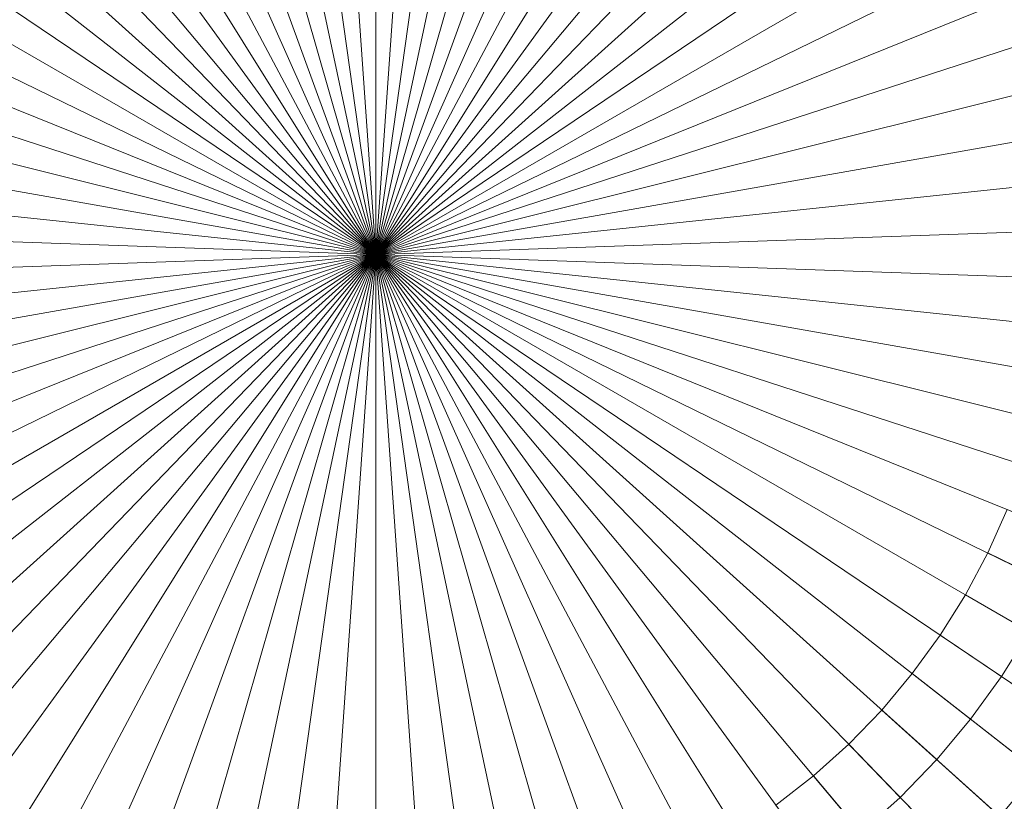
# Model space of a CAD drawing. Header units: centimetres. Extents: x -21.9 to 23.1, y -23 to 22.
# Tile 77 of 191: x -0.7 to 2.9, y -2.5 to 0.4. Entities that reach past the tile are written whole.
import ezdxf

# ---------------------------------------------------------------- set-up
doc = ezdxf.new("R2010")
doc.units = ezdxf.units.CM
doc.header["$LTSCALE"] = 2.54
doc.layers.add('Lucido design-1', color=7, linetype='Continuous')

# ---------------------------------------------------------------- blocks, each defined once
blk = doc.blocks.new('Gruppo-2-1')
at = {"color": 5, "linetype": 'Continuous', "lineweight": 9}
for points in [[(0.3884, 2.2688, -936.3095), (0.1951, 2.2485, -936.3095), (0.5828, -0.51, -936.3095)], [(0.5828, -0.51, -936.1095), (0.1951, 2.2485, -936.1095), (0.3884, 2.2688, -936.1095)], [(0.5828, 2.2756, -936.3095), (0.3884, 2.2688, -936.3095), (0.5828, -0.51, -936.3095)], [(0.5828, -0.51, -936.1095), (0.3884, 2.2688, -936.1095), (0.5828, 2.2756, -936.1095)], [(0.7771, 2.2688, -936.3095), (0.5828, 2.2756, -936.3095), (0.5828, -0.51, -936.3095)], [(0.5828, -0.51, -936.1095), (0.5828, 2.2756, -936.1095), (0.7771, 2.2688, -936.1095)], [(0.9704, 2.2485, -936.3095), (0.7771, 2.2688, -936.3095), (0.5828, -0.51, -936.3095)], [(0.5828, -0.51, -936.1095), (0.7771, 2.2688, -936.1095), (0.9704, 2.2485, -936.1095)], [(0.1951, 2.2485, -936.3095), (0.0036, 2.2147, -936.3095), (0.5828, -0.51, -936.3095)], [(0.5828, -0.51, -936.1095), (0.0036, 2.2147, -936.1095), (0.1951, 2.2485, -936.1095)], [(1.1619, 2.2147, -936.3095), (0.9704, 2.2485, -936.3095), (0.5828, -0.51, -936.3095)], [(0.5828, -0.51, -936.1095), (0.9704, 2.2485, -936.1095), (1.1619, 2.2147, -936.1095)], [(0.0036, 2.2147, -936.3095), (-0.1851, 2.1677, -936.3095), (0.5828, -0.51, -936.3095)], [(0.5828, -0.51, -936.1095), (-0.1851, 2.1677, -936.1095), (0.0036, 2.2147, -936.1095)], [(1.3506, 2.1677, -936.3095), (1.1619, 2.2147, -936.3095), (0.5828, -0.51, -936.3095)], [(0.5828, -0.51, -936.1095), (1.1619, 2.2147, -936.1095), (1.3506, 2.1677, -936.1095)], [(-0.1851, 2.1677, -936.3095), (-0.37, 2.1076, -936.3095), (0.5828, -0.51, -936.3095)], [(0.5828, -0.51, -936.1095), (-0.37, 2.1076, -936.1095), (-0.1851, 2.1677, -936.1095)], [(1.5355, 2.1076, -936.3095), (1.3506, 2.1677, -936.3095), (0.5828, -0.51, -936.3095)], [(0.5828, -0.51, -936.1095), (1.3506, 2.1677, -936.1095), (1.5355, 2.1076, -936.1095)], [(-0.37, 2.1076, -936.3095), (-0.5502, 2.0348, -936.3095), (0.5828, -0.51, -936.3095)], [(0.5828, -0.51, -936.1095), (-0.5502, 2.0348, -936.1095), (-0.37, 2.1076, -936.1095)], [(1.7158, 2.0348, -936.3095), (1.5355, 2.1076, -936.3095), (0.5828, -0.51, -936.3095)], [(0.5828, -0.51, -936.1095), (1.5355, 2.1076, -936.1095), (1.7158, 2.0348, -936.1095)], [(-0.5502, 2.0348, -936.3095), (-0.725, 1.9495, -936.3095), (0.5828, -0.51, -936.3095)], [(0.5828, -0.51, -936.1095), (-0.725, 1.9495, -936.1095), (-0.5502, 2.0348, -936.1095)], [(1.8905, 1.9495, -936.3095), (1.7158, 2.0348, -936.3095), (0.5828, -0.51, -936.3095)], [(0.5828, -0.51, -936.1095), (1.7158, 2.0348, -936.1095), (1.8905, 1.9495, -936.1095)], [(-0.725, 1.9495, -936.3095), (-0.8934, 1.8523, -936.3095), (0.5828, -0.51, -936.3095)], [(0.5828, -0.51, -936.1095), (-0.8934, 1.8523, -936.1095), (-0.725, 1.9495, -936.1095)], [(2.0589, 1.8523, -936.3095), (1.8905, 1.9495, -936.3095), (0.5828, -0.51, -936.3095)], [(0.5828, -0.51, -936.1095), (1.8905, 1.9495, -936.1095), (2.0589, 1.8523, -936.1095)], [(-0.8934, 1.8523, -936.3095), (-1.0546, 1.7436, -936.3095), (0.5828, -0.51, -936.3095)], [(0.5828, -0.51, -936.1095), (-1.0546, 1.7436, -936.1095), (-0.8934, 1.8523, -936.1095)], [(2.2201, 1.7436, -936.3095), (2.0589, 1.8523, -936.3095), (0.5828, -0.51, -936.3095)], [(0.5828, -0.51, -936.1095), (2.0589, 1.8523, -936.1095), (2.2201, 1.7436, -936.1095)], [(-1.0546, 1.7436, -936.3095), (-1.2078, 1.6239, -936.3095), (0.5828, -0.51, -936.3095)], [(0.5828, -0.51, -936.1095), (-1.2078, 1.6239, -936.1095), (-1.0546, 1.7436, -936.1095)], [(2.3733, 1.6239, -936.3095), (2.2201, 1.7436, -936.3095), (0.5828, -0.51, -936.3095)], [(0.5828, -0.51, -936.1095), (2.2201, 1.7436, -936.1095), (2.3733, 1.6239, -936.1095)], [(-1.2078, 1.6239, -936.3095), (-1.3523, 1.4938, -936.3095), (0.5828, -0.51, -936.3095)], [(0.5828, -0.51, -936.1095), (-1.3523, 1.4938, -936.1095), (-1.2078, 1.6239, -936.1095)], [(2.5178, 1.4938, -936.3095), (2.3733, 1.6239, -936.3095), (0.5828, -0.51, -936.3095)], [(0.5828, -0.51, -936.1095), (2.3733, 1.6239, -936.1095), (2.5178, 1.4938, -936.1095)], [(-1.3523, 1.4938, -936.3095), (-1.4873, 1.3539, -936.3095), (0.5828, -0.51, -936.3095)], [(0.5828, -0.51, -936.1095), (-1.4873, 1.3539, -936.1095), (-1.3523, 1.4938, -936.1095)], [(2.6529, 1.3539, -936.3095), (2.5178, 1.4938, -936.3095), (0.5828, -0.51, -936.3095)], [(0.5828, -0.51, -936.1095), (2.5178, 1.4938, -936.1095), (2.6529, 1.3539, -936.1095)], [(-1.4873, 1.3539, -936.3095), (-1.6123, 1.205, -936.3095), (0.5828, -0.51, -936.3095)], [(0.5828, -0.51, -936.1095), (-1.6123, 1.205, -936.1095), (-1.4873, 1.3539, -936.1095)], [(2.7779, 1.205, -936.3095), (2.6529, 1.3539, -936.3095), (0.5828, -0.51, -936.3095)], [(0.5828, -0.51, -936.1095), (2.6529, 1.3539, -936.1095), (2.7779, 1.205, -936.1095)], [(-1.6123, 1.205, -936.3095), (-1.7266, 1.0477, -936.3095), (0.5828, -0.51, -936.3095)], [(0.5828, -0.51, -936.1095), (-1.7266, 1.0477, -936.1095), (-1.6123, 1.205, -936.1095)], [(2.8921, 1.0477, -936.3095), (2.7779, 1.205, -936.3095), (0.5828, -0.51, -936.3095)], [(0.5828, -0.51, -936.1095), (2.7779, 1.205, -936.1095), (2.8921, 1.0477, -936.1095)], [(-1.7266, 1.0477, -936.3095), (-1.8296, 0.8828, -936.3095), (0.5828, -0.51, -936.3095)], [(0.5828, -0.51, -936.1095), (-1.8296, 0.8828, -936.1095), (-1.7266, 1.0477, -936.1095)], [(2.9952, 0.8828, -936.3095), (2.8921, 1.0477, -936.3095), (0.5828, -0.51, -936.3095)], [(0.5828, -0.51, -936.1095), (2.8921, 1.0477, -936.1095), (2.9952, 0.8828, -936.1095)], [(-1.8296, 0.8828, -936.3095), (-1.9209, 0.7111, -936.3095), (0.5828, -0.51, -936.3095)], [(0.5828, -0.51, -936.1095), (-1.9209, 0.7111, -936.1095), (-1.8296, 0.8828, -936.1095)], [(3.0865, 0.7111, -936.3095), (2.9952, 0.8828, -936.3095), (0.5828, -0.51, -936.3095)], [(0.5828, -0.51, -936.1095), (2.9952, 0.8828, -936.1095), (3.0865, 0.7111, -936.1095)], [(-1.9209, 0.7111, -936.3095), (-2, 0.5335, -936.3095), (0.5828, -0.51, -936.3095)], [(0.5828, -0.51, -936.1095), (-2, 0.5335, -936.1095), (-1.9209, 0.7111, -936.1095)], [(3.1655, 0.5335, -936.3095), (3.0865, 0.7111, -936.3095), (0.5828, -0.51, -936.3095)], [(0.5828, -0.51, -936.1095), (3.0865, 0.7111, -936.1095), (3.1655, 0.5335, -936.1095)], [(-2, 0.5335, -936.3095), (-2.0665, 0.3508, -936.3095), (0.5828, -0.51, -936.3095)], [(0.5828, -0.51, -936.1095), (-2.0665, 0.3508, -936.1095), (-2, 0.5335, -936.1095)], [(3.232, 0.3508, -936.3095), (3.1655, 0.5335, -936.3095), (0.5828, -0.51, -936.3095)], [(0.5828, -0.51, -936.1095), (3.1655, 0.5335, -936.1095), (3.232, 0.3508, -936.1095)], [(-2.0665, 0.3508, -936.3095), (-2.1201, 0.1639, -936.3095), (0.5828, -0.51, -936.3095)], [(0.5828, -0.51, -936.1095), (-2.1201, 0.1639, -936.1095), (-2.0665, 0.3508, -936.1095)], [(3.2856, 0.1639, -936.3095), (3.232, 0.3508, -936.3095), (0.5828, -0.51, -936.3095)], [(0.5828, -0.51, -936.1095), (3.232, 0.3508, -936.1095), (3.2856, 0.1639, -936.1095)], [(-2.1201, 0.1639, -936.3095), (-2.1605, -0.0263, -936.3095), (0.5828, -0.51, -936.3095)], [(0.5828, -0.51, -936.1095), (-2.1605, -0.0263, -936.1095), (-2.1201, 0.1639, -936.1095)], [(3.3261, -0.0263, -936.3095), (3.2856, 0.1639, -936.3095), (0.5828, -0.51, -936.3095)], [(0.5828, -0.51, -936.1095), (3.2856, 0.1639, -936.1095), (3.3261, -0.0263, -936.1095)], [(-2.1605, -0.0263, -936.3095), (-2.1876, -0.2188, -936.3095), (0.5828, -0.51, -936.3095)], [(0.5828, -0.51, -936.1095), (-2.1876, -0.2188, -936.1095), (-2.1605, -0.0263, -936.1095)], [(3.3531, -0.2188, -936.3095), (3.3261, -0.0263, -936.3095), (0.5828, -0.51, -936.3095)], [(0.5828, -0.51, -936.1095), (3.3261, -0.0263, -936.1095), (3.3531, -0.2188, -936.1095)], [(-2.1876, -0.2188, -936.3095), (-2.2011, -0.4128, -936.3095), (0.5828, -0.51, -936.3095)], [(0.5828, -0.51, -936.1095), (-2.2011, -0.4128, -936.1095), (-2.1876, -0.2188, -936.1095)], [(3.3667, -0.4128, -936.3095), (3.3531, -0.2188, -936.3095), (0.5828, -0.51, -936.3095)], [(0.5828, -0.51, -936.1095), (3.3531, -0.2188, -936.1095), (3.3667, -0.4128, -936.1095)], [(-2.2011, -0.4128, -936.3095), (-2.2011, -0.6072, -936.3095), (0.5828, -0.51, -936.3095)], [(0.5828, -0.51, -936.1095), (-2.2011, -0.6072, -936.1095), (-2.2011, -0.4128, -936.1095)], [(3.3667, -0.6072, -936.3095), (3.3667, -0.4128, -936.3095), (0.5828, -0.51, -936.3095)], [(0.5828, -0.51, -936.1095), (3.3667, -0.4128, -936.1095), (3.3667, -0.6072, -936.1095)], [(-2.2011, -0.6072, -936.3095), (-2.1876, -0.8012, -936.3095), (0.5828, -0.51, -936.3095)], [(0.5828, -0.51, -936.1095), (-2.1876, -0.8012, -936.1095), (-2.2011, -0.6072, -936.1095)], [(-2.1876, -0.8012, -936.3095), (-2.1605, -0.9937, -936.3095), (0.5828, -0.51, -936.3095)], [(0.5828, -0.51, -936.1095), (-2.1605, -0.9937, -936.1095), (-2.1876, -0.8012, -936.1095)], [(-2.1605, -0.9937, -936.3095), (-2.1201, -1.1839, -936.3095), (0.5828, -0.51, -936.3095)], [(0.5828, -0.51, -936.1095), (-2.1201, -1.1839, -936.1095), (-2.1605, -0.9937, -936.1095)], [(-2.1201, -1.1839, -936.3095), (-2.0665, -1.3708, -936.3095), (0.5828, -0.51, -936.3095)], [(0.5828, -0.51, -936.1095), (-2.0665, -1.3708, -936.1095), (-2.1201, -1.1839, -936.1095)], [(-2.0665, -1.3708, -936.3095), (-2, -1.5535, -936.3095), (0.5828, -0.51, -936.3095)], [(0.5828, -0.51, -936.1095), (-2, -1.5535, -936.1095), (-2.0665, -1.3708, -936.1095)], [(-2, -1.5535, -936.3095), (-1.9209, -1.7311, -936.3095), (0.5828, -0.51, -936.3095)], [(0.5828, -0.51, -936.1095), (-1.9209, -1.7311, -936.1095), (-2, -1.5535, -936.1095)], [(-1.9209, -1.7311, -936.3095), (-1.8296, -1.9028, -936.3095), (0.5828, -0.51, -936.3095)], [(0.5828, -0.51, -936.1095), (-1.8296, -1.9028, -936.1095), (-1.9209, -1.7311, -936.1095)], [(-1.8296, -1.9028, -936.3095), (-1.7266, -2.0677, -936.3095), (0.5828, -0.51, -936.3095)], [(0.5828, -0.51, -936.1095), (-1.7266, -2.0677, -936.1095), (-1.8296, -1.9028, -936.1095)], [(-1.7266, -2.0677, -936.3095), (-1.6123, -2.225, -936.3095), (0.5828, -0.51, -936.3095)], [(0.5828, -0.51, -936.1095), (-1.6123, -2.225, -936.1095), (-1.7266, -2.0677, -936.1095)], [(-1.6123, -2.225, -936.3095), (-1.4873, -2.3739, -936.3095), (0.5828, -0.51, -936.3095)], [(0.5828, -0.51, -936.1095), (-1.4873, -2.3739, -936.1095), (-1.6123, -2.225, -936.1095)], [(-1.4873, -2.3739, -936.3095), (-1.3523, -2.5138, -936.3095), (0.5828, -0.51, -936.3095)], [(0.5828, -0.51, -936.1095), (-1.3523, -2.5138, -936.1095), (-1.4873, -2.3739, -936.1095)], [(-1.3523, -2.5138, -936.3095), (-1.2078, -2.6439, -936.3095), (0.5828, -0.51, -936.3095)], [(0.5828, -0.51, -936.1095), (-1.2078, -2.6439, -936.1095), (-1.3523, -2.5138, -936.1095)], [(-1.2078, -2.6439, -936.3095), (-1.0546, -2.7636, -936.3095), (0.5828, -0.51, -936.3095)], [(0.5828, -0.51, -936.1095), (-1.0546, -2.7636, -936.1095), (-1.2078, -2.6439, -936.1095)], [(-1.0546, -2.7636, -936.3095), (-0.8934, -2.8723, -936.3095), (0.5828, -0.51, -936.3095)], [(0.5828, -0.51, -936.1095), (-0.8934, -2.8723, -936.1095), (-1.0546, -2.7636, -936.1095)], [(-0.8934, -2.8723, -936.3095), (-0.725, -2.9695, -936.3095), (0.5828, -0.51, -936.3095)], [(0.5828, -0.51, -936.1095), (-0.725, -2.9695, -936.1095), (-0.8934, -2.8723, -936.1095)], [(-0.725, -2.9695, -936.3095), (-0.5502, -3.0548, -936.3095), (0.5828, -0.51, -936.3095)], [(0.5828, -0.51, -936.1095), (-0.5502, -3.0548, -936.1095), (-0.725, -2.9695, -936.1095)], [(-0.5502, -3.0548, -936.3095), (-0.37, -3.1276, -936.3095), (0.5828, -0.51, -936.3095)], [(0.5828, -0.51, -936.1095), (-0.37, -3.1276, -936.1095), (-0.5502, -3.0548, -936.1095)], [(-0.37, -3.1276, -936.3095), (-0.1851, -3.1877, -936.3095), (0.5828, -0.51, -936.3095)], [(0.5828, -0.51, -936.1095), (-0.1851, -3.1877, -936.1095), (-0.37, -3.1276, -936.1095)], [(-0.1851, -3.1877, -936.3095), (0.0036, -3.2347, -936.3095), (0.5828, -0.51, -936.3095)], [(0.5828, -0.51, -936.1095), (0.0036, -3.2347, -936.1095), (-0.1851, -3.1877, -936.1095)], [(0.0036, -3.2347, -936.3095), (0.1951, -3.2685, -936.3095), (0.5828, -0.51, -936.3095)], [(0.5828, -0.51, -936.1095), (0.1951, -3.2685, -936.1095), (0.0036, -3.2347, -936.1095)], [(0.1951, -3.2685, -936.3095), (0.3884, -3.2888, -936.3095), (0.5828, -0.51, -936.3095)], [(0.5828, -0.51, -936.1095), (0.3884, -3.2888, -936.1095), (0.1951, -3.2685, -936.1095)], [(0.3884, -3.2888, -936.3095), (0.5828, -3.2956, -936.3095), (0.5828, -0.51, -936.3095)], [(0.5828, -0.51, -936.1095), (0.5828, -3.2956, -936.1095), (0.3884, -3.2888, -936.1095)], [(0.5828, -0.51, -936.3095), (0.5828, -0.51, -936.1095), (0.5828, -0.51, -936.1095)], [(0.5828, -0.51, -936.3095), (0.5828, -0.51, -936.3095), (0.5828, -0.51, -936.1095)], [(0.5828, -0.51, -936.3095), (0.5828, -0.51, -936.1095), (0.5828, -0.51, -936.1095)], [(0.5828, -0.51, -936.3095), (0.5828, -0.51, -936.3095), (0.5828, -0.51, -936.1095)], [(0.5828, -0.51, -936.3095), (0.5828, -0.51, -936.1095), (0.5828, -0.51, -936.1095)], [(0.5828, -0.51, -936.3095), (0.5828, -0.51, -936.3095), (0.5828, -0.51, -936.1095)], [(0.5828, -0.51, -936.3095), (0.5828, -0.51, -936.1095), (0.5828, -0.51, -936.1095)], [(0.5828, -0.51, -936.3095), (0.5828, -0.51, -936.3095), (0.5828, -0.51, -936.1095)], [(0.5828, -0.51, -936.3095), (0.5828, -0.51, -936.1095), (0.5828, -0.51, -936.1095)], [(0.5828, -0.51, -936.3095), (0.5828, -0.51, -936.3095), (0.5828, -0.51, -936.1095)], [(0.5828, -0.51, -936.3095), (0.5828, -0.51, -936.1095), (0.5828, -0.51, -936.1095)], [(0.5828, -0.51, -936.3095), (0.5828, -0.51, -936.3095), (0.5828, -0.51, -936.1095)], [(0.5828, -0.51, -936.3095), (0.5828, -0.51, -936.1095), (0.5828, -0.51, -936.1095)], [(0.5828, -0.51, -936.3095), (0.5828, -0.51, -936.3095), (0.5828, -0.51, -936.1095)], [(0.5828, -0.51, -936.3095), (0.5828, -0.51, -936.1095), (0.5828, -0.51, -936.1095)], [(0.5828, -0.51, -936.3095), (0.5828, -0.51, -936.3095), (0.5828, -0.51, -936.1095)], [(0.5828, -0.51, -936.3095), (0.5828, -0.51, -936.1095), (0.5828, -0.51, -936.1095)], [(0.5828, -0.51, -936.3095), (0.5828, -0.51, -936.3095), (0.5828, -0.51, -936.1095)], [(0.5828, -0.51, -936.3095), (0.5828, -0.51, -936.1095), (0.5828, -0.51, -936.1095)], [(0.5828, -0.51, -936.3095), (0.5828, -0.51, -936.3095), (0.5828, -0.51, -936.1095)], [(0.5828, -0.51, -936.3095), (0.5828, -0.51, -936.1095), (0.5828, -0.51, -936.1095)], [(0.5828, -0.51, -936.3095), (0.5828, -0.51, -936.3095), (0.5828, -0.51, -936.1095)], [(0.5828, -0.51, -936.3095), (0.5828, -0.51, -936.1095), (0.5828, -0.51, -936.1095)], [(0.5828, -0.51, -936.3095), (0.5828, -0.51, -936.3095), (0.5828, -0.51, -936.1095)], [(0.5828, -0.51, -936.3095), (0.5828, -0.51, -936.1095), (0.5828, -0.51, -936.1095)], [(0.5828, -0.51, -936.3095), (0.5828, -0.51, -936.3095), (0.5828, -0.51, -936.1095)], [(0.5828, -0.51, -936.3095), (0.5828, -0.51, -936.1095), (0.5828, -0.51, -936.1095)], [(0.5828, -0.51, -936.3095), (0.5828, -0.51, -936.3095), (0.5828, -0.51, -936.1095)], [(0.5828, -0.51, -936.3095), (0.5828, -0.51, -936.1095), (0.5828, -0.51, -936.1095)], [(0.5828, -0.51, -936.3095), (0.5828, -0.51, -936.3095), (0.5828, -0.51, -936.1095)], [(0.5828, -0.51, -936.3095), (0.5828, -0.51, -936.1095), (0.5828, -0.51, -936.1095)], [(0.5828, -0.51, -936.3095), (0.5828, -0.51, -936.3095), (0.5828, -0.51, -936.1095)], [(0.5828, -0.51, -936.3095), (0.5828, -0.51, -936.1095), (0.5828, -0.51, -936.1095)], [(0.5828, -0.51, -936.3095), (0.5828, -0.51, -936.3095), (0.5828, -0.51, -936.1095)], [(0.5828, -0.51, -936.3095), (0.5828, -0.51, -936.1095), (0.5828, -0.51, -936.1095)], [(0.5828, -0.51, -936.3095), (0.5828, -0.51, -936.3095), (0.5828, -0.51, -936.1095)], [(0.5828, -0.51, -936.3095), (0.5828, -0.51, -936.1095), (0.5828, -0.51, -936.1095)], [(0.5828, -0.51, -936.3095), (0.5828, -0.51, -936.3095), (0.5828, -0.51, -936.1095)], [(0.5828, -0.51, -936.3095), (0.5828, -0.51, -936.1095), (0.5828, -0.51, -936.1095)], [(0.5828, -0.51, -936.3095), (0.5828, -0.51, -936.3095), (0.5828, -0.51, -936.1095)], [(0.5828, -0.51, -936.3095), (0.5828, -0.51, -936.1095), (0.5828, -0.51, -936.1095)], [(0.5828, -0.51, -936.3095), (0.5828, -0.51, -936.3095), (0.5828, -0.51, -936.1095)], [(0.5828, -0.51, -936.3095), (0.5828, -0.51, -936.1095), (0.5828, -0.51, -936.1095)], [(0.5828, -0.51, -936.3095), (0.5828, -0.51, -936.3095), (0.5828, -0.51, -936.1095)], [(0.5828, -0.51, -936.3095), (0.5828, -0.51, -936.1095), (0.5828, -0.51, -936.1095)], [(0.5828, -0.51, -936.3095), (0.5828, -0.51, -936.3095), (0.5828, -0.51, -936.1095)], [(0.5828, -0.51, -936.3095), (0.5828, -0.51, -936.1095), (0.5828, -0.51, -936.1095)], [(0.5828, -0.51, -936.3095), (0.5828, -0.51, -936.3095), (0.5828, -0.51, -936.1095)], [(0.5828, -0.51, -936.3095), (0.5828, -0.51, -936.1095), (0.5828, -0.51, -936.1095)], [(0.5828, -0.51, -936.3095), (0.5828, -0.51, -936.3095), (0.5828, -0.51, -936.1095)], [(0.5828, -0.51, -936.3095), (0.5828, -0.51, -936.1095), (0.5828, -0.51, -936.1095)], [(0.5828, -0.51, -936.3095), (0.5828, -0.51, -936.3095), (0.5828, -0.51, -936.1095)], [(0.5828, -0.51, -936.3095), (0.5828, -0.51, -936.1095), (0.5828, -0.51, -936.1095)], [(0.5828, -0.51, -936.3095), (0.5828, -0.51, -936.3095), (0.5828, -0.51, -936.1095)], [(0.5828, -0.51, -936.3095), (0.5828, -0.51, -936.1095), (0.5828, -0.51, -936.1095)], [(0.5828, -0.51, -936.3095), (0.5828, -0.51, -936.3095), (0.5828, -0.51, -936.1095)], [(0.5828, -0.51, -936.3095), (0.5828, -0.51, -936.1095), (0.5828, -0.51, -936.1095)], [(0.5828, -0.51, -936.3095), (0.5828, -0.51, -936.3095), (0.5828, -0.51, -936.1095)], [(0.5828, -0.51, -936.3095), (0.5828, -0.51, -936.1095), (0.5828, -0.51, -936.1095)], [(0.5828, -0.51, -936.3095), (0.5828, -0.51, -936.3095), (0.5828, -0.51, -936.1095)], [(0.5828, -0.51, -936.3095), (0.5828, -0.51, -936.1095), (0.5828, -0.51, -936.1095)], [(0.5828, -0.51, -936.3095), (0.5828, -0.51, -936.3095), (0.5828, -0.51, -936.1095)], [(0.5828, -0.51, -936.3095), (0.5828, -0.51, -936.1095), (0.5828, -0.51, -936.1095)], [(0.5828, -0.51, -936.3095), (0.5828, -0.51, -936.3095), (0.5828, -0.51, -936.1095)], [(0.5828, -0.51, -936.3095), (0.5828, -0.51, -936.1095), (0.5828, -0.51, -936.1095)], [(0.5828, -0.51, -936.3095), (0.5828, -0.51, -936.3095), (0.5828, -0.51, -936.1095)], [(0.5828, -0.51, -936.3095), (0.5828, -0.51, -936.1095), (0.5828, -0.51, -936.1095)], [(0.5828, -0.51, -936.3095), (0.5828, -0.51, -936.3095), (0.5828, -0.51, -936.1095)], [(0.5828, -0.51, -936.3095), (0.5828, -0.51, -936.1095), (0.5828, -0.51, -936.1095)], [(0.5828, -0.51, -936.3095), (0.5828, -0.51, -936.3095), (0.5828, -0.51, -936.1095)], [(0.5828, -0.51, -936.3095), (0.5828, -0.51, -936.1095), (0.5828, -0.51, -936.1095)], [(0.5828, -0.51, -936.3095), (0.5828, -0.51, -936.3095), (0.5828, -0.51, -936.1095)], [(0.5828, -0.51, -936.3095), (0.5828, -0.51, -936.1095), (0.5828, -0.51, -936.1095)], [(0.5828, -0.51, -936.3095), (0.5828, -0.51, -936.3095), (0.5828, -0.51, -936.1095)], [(0.5828, -0.51, -936.3095), (0.5828, -0.51, -936.1095), (0.5828, -0.51, -936.1095)], [(0.5828, -0.51, -936.3095), (0.5828, -0.51, -936.3095), (0.5828, -0.51, -936.1095)], [(0.5828, -0.51, -936.3095), (0.5828, -0.51, -936.1095), (0.5828, -0.51, -936.1095)], [(0.5828, -0.51, -936.3095), (0.5828, -0.51, -936.3095), (0.5828, -0.51, -936.1095)], [(0.5828, -0.51, -936.3095), (0.5828, -0.51, -936.1095), (0.5828, -0.51, -936.1095)], [(0.5828, -0.51, -936.3095), (0.5828, -0.51, -936.3095), (0.5828, -0.51, -936.1095)], [(0.5828, -0.51, -936.3095), (0.5828, -0.51, -936.1095), (0.5828, -0.51, -936.1095)], [(0.5828, -0.51, -936.3095), (0.5828, -0.51, -936.3095), (0.5828, -0.51, -936.1095)], [(0.5828, -0.51, -936.3095), (0.5828, -0.51, -936.1095), (0.5828, -0.51, -936.1095)], [(0.5828, -0.51, -936.3095), (0.5828, -0.51, -936.3095), (0.5828, -0.51, -936.1095)], [(0.5828, -0.51, -936.3095), (0.5828, -0.51, -936.1095), (0.5828, -0.51, -936.1095)], [(0.5828, -0.51, -936.3095), (0.5828, -0.51, -936.3095), (0.5828, -0.51, -936.1095)], [(0.5828, -0.51, -936.3095), (0.5828, -0.51, -936.1095), (0.5828, -0.51, -936.1095)], [(0.5828, -0.51, -936.3095), (0.5828, -0.51, -936.3095), (0.5828, -0.51, -936.1095)], [(0.5828, -0.51, -936.3095), (0.5828, -0.51, -936.1095), (0.5828, -0.51, -936.1095)], [(0.5828, -0.51, -936.3095), (0.5828, -0.51, -936.3095), (0.5828, -0.51, -936.1095)], [(0.5828, -0.51, -936.3095), (0.5828, -0.51, -936.1095), (0.5828, -0.51, -936.1095)], [(0.5828, -0.51, -936.3095), (0.5828, -0.51, -936.3095), (0.5828, -0.51, -936.1095)], [(0.5828, -0.51, -936.3095), (0.5828, -0.51, -936.1095), (0.5828, -0.51, -936.1095)], [(0.5828, -0.51, -936.3095), (0.5828, -0.51, -936.3095), (0.5828, -0.51, -936.1095)], [(0.5828, -0.51, -936.3095), (0.5828, -0.51, -936.1095), (0.5828, -0.51, -936.1095)], [(0.5828, -0.51, -936.3095), (0.5828, -0.51, -936.3095), (0.5828, -0.51, -936.1095)], [(0.5828, -0.51, -936.3095), (0.5828, -0.51, -936.1095), (0.5828, -0.51, -936.1095)], [(0.5828, -0.51, -936.3095), (0.5828, -0.51, -936.3095), (0.5828, -0.51, -936.1095)], [(0.5828, -0.51, -936.3095), (0.5828, -0.51, -936.1095), (0.5828, -0.51, -936.1095)], [(0.5828, -0.51, -936.3095), (0.5828, -0.51, -936.3095), (0.5828, -0.51, -936.1095)], [(0.5828, -0.51, -936.3095), (0.5828, -0.51, -936.1095), (0.5828, -0.51, -936.1095)], [(0.5828, -0.51, -936.3095), (0.5828, -0.51, -936.3095), (0.5828, -0.51, -936.1095)], [(0.5828, -0.51, -936.3095), (0.5828, -0.51, -936.1095), (0.5828, -0.51, -936.1095)], [(0.5828, -0.51, -936.3095), (0.5828, -0.51, -936.3095), (0.5828, -0.51, -936.1095)], [(0.5828, -0.51, -936.3095), (0.5828, -0.51, -936.1095), (0.5828, -0.51, -936.1095)], [(0.5828, -0.51, -936.3095), (0.5828, -0.51, -936.3095), (0.5828, -0.51, -936.1095)], [(0.5828, -0.51, -936.3095), (0.5828, -0.51, -936.1095), (0.5828, -0.51, -936.1095)], [(0.5828, -0.51, -936.3095), (0.5828, -0.51, -936.3095), (0.5828, -0.51, -936.1095)], [(0.5828, -0.51, -936.3095), (0.5828, -0.51, -936.1095), (0.5828, -0.51, -936.1095)], [(0.5828, -0.51, -936.3095), (0.5828, -0.51, -936.3095), (0.5828, -0.51, -936.1095)], [(0.5828, -0.51, -936.3095), (0.5828, -0.51, -936.1095), (0.5828, -0.51, -936.1095)], [(0.5828, -0.51, -936.3095), (0.5828, -0.51, -936.3095), (0.5828, -0.51, -936.1095)], [(0.5828, -0.51, -936.3095), (0.5828, -0.51, -936.1095), (0.5828, -0.51, -936.1095)], [(0.5828, -0.51, -936.3095), (0.5828, -0.51, -936.3095), (0.5828, -0.51, -936.1095)], [(0.5828, -0.51, -936.3095), (0.5828, -0.51, -936.1095), (0.5828, -0.51, -936.1095)], [(0.5828, -0.51, -936.3095), (0.5828, -0.51, -936.3095), (0.5828, -0.51, -936.1095)], [(0.5828, -0.51, -936.3095), (0.5828, -0.51, -936.1095), (0.5828, -0.51, -936.1095)], [(0.5828, -0.51, -936.3095), (0.5828, -0.51, -936.3095), (0.5828, -0.51, -936.1095)], [(0.5828, -0.51, -936.3095), (0.5828, -0.51, -936.1095), (0.5828, -0.51, -936.1095)], [(0.5828, -0.51, -936.3095), (0.5828, -0.51, -936.3095), (0.5828, -0.51, -936.1095)], [(0.5828, -0.51, -936.3095), (0.5828, -0.51, -936.1095), (0.5828, -0.51, -936.1095)], [(0.5828, -0.51, -936.3095), (0.5828, -0.51, -936.3095), (0.5828, -0.51, -936.1095)], [(0.5828, -0.51, -936.3095), (0.5828, -0.51, -936.1095), (0.5828, -0.51, -936.1095)], [(0.5828, -0.51, -936.3095), (0.5828, -0.51, -936.3095), (0.5828, -0.51, -936.1095)], [(0.5828, -0.51, -936.3095), (0.5828, -0.51, -936.1095), (0.5828, -0.51, -936.1095)], [(0.5828, -0.51, -936.3095), (0.5828, -0.51, -936.3095), (0.5828, -0.51, -936.1095)], [(0.5828, -0.51, -936.3095), (0.5828, -0.51, -936.1095), (0.5828, -0.51, -936.1095)], [(0.5828, -0.51, -936.3095), (0.5828, -0.51, -936.3095), (0.5828, -0.51, -936.1095)], [(0.5828, -0.51, -936.3095), (0.5828, -0.51, -936.1095), (0.5828, -0.51, -936.1095)], [(0.5828, -0.51, -936.3095), (0.5828, -0.51, -936.3095), (0.5828, -0.51, -936.1095)], [(0.5828, -0.51, -936.3095), (0.5828, -0.51, -936.1095), (0.5828, -0.51, -936.1095)], [(0.5828, -0.51, -936.3095), (0.5828, -0.51, -936.3095), (0.5828, -0.51, -936.1095)], [(0.5828, -0.51, -936.3095), (0.5828, -0.51, -936.1095), (0.5828, -0.51, -936.1095)], [(0.5828, -0.51, -936.3095), (0.5828, -0.51, -936.3095), (0.5828, -0.51, -936.1095)], [(0.5828, -0.51, -936.3095), (0.5828, -0.51, -936.1095), (0.5828, -0.51, -936.1095)], [(0.5828, -0.51, -936.3095), (0.5828, -0.51, -936.3095), (0.5828, -0.51, -936.1095)], [(0.5828, -0.51, -936.3095), (0.5828, -0.51, -936.1095), (0.5828, -0.51, -936.1095)], [(0.5828, -0.51, -936.3095), (0.5828, -0.51, -936.3095), (0.5828, -0.51, -936.1095)], [(0.5828, -0.51, -936.3095), (0.5828, -0.51, -936.1095), (0.5828, -0.51, -936.1095)], [(0.5828, -0.51, -936.3095), (0.5828, -0.51, -936.3095), (0.5828, -0.51, -936.1095)], [(0.5828, -0.51, -936.3095), (0.5828, -0.51, -936.1095), (0.5828, -0.51, -936.1095)], [(0.5828, -0.51, -936.3095), (0.5828, -0.51, -936.3095), (0.5828, -0.51, -936.1095)], [(0.5828, -0.51, -936.3095), (0.5828, -0.51, -936.1095), (0.5828, -0.51, -936.1095)], [(0.5828, -0.51, -936.3095), (0.5828, -0.51, -936.3095), (0.5828, -0.51, -936.1095)], [(0.5828, -0.51, -936.3095), (0.5828, -0.51, -936.1095), (0.5828, -0.51, -936.1095)], [(0.5828, -0.51, -936.3095), (0.5828, -0.51, -936.3095), (0.5828, -0.51, -936.1095)], [(0.5828, -0.51, -936.3095), (0.5828, -0.51, -936.1095), (0.5828, -0.51, -936.1095)], [(0.5828, -0.51, -936.3095), (0.5828, -0.51, -936.3095), (0.5828, -0.51, -936.1095)], [(0.5828, -0.51, -936.3095), (0.5828, -0.51, -936.1095), (0.5828, -0.51, -936.1095)], [(0.5828, -0.51, -936.3095), (0.5828, -0.51, -936.3095), (0.5828, -0.51, -936.1095)], [(0.5828, -0.51, -936.3095), (0.5828, -0.51, -936.1095), (0.5828, -0.51, -936.1095)], [(0.5828, -0.51, -936.3095), (0.5828, -0.51, -936.3095), (0.5828, -0.51, -936.1095)], [(0.5828, -0.51, -936.3095), (0.5828, -0.51, -936.1095), (0.5828, -0.51, -936.1095)], [(0.5828, -0.51, -936.3095), (0.5828, -0.51, -936.3095), (0.5828, -0.51, -936.1095)], [(0.5828, -0.51, -936.3095), (0.5828, -0.51, -936.1095), (0.5828, -0.51, -936.1095)], [(0.5828, -0.51, -936.3095), (0.5828, -0.51, -936.3095), (0.5828, -0.51, -936.1095)], [(0.5828, -0.51, -936.3095), (0.5828, -0.51, -936.1095), (0.5828, -0.51, -936.1095)], [(0.5828, -0.51, -936.3095), (0.5828, -0.51, -936.3095), (0.5828, -0.51, -936.1095)], [(0.5828, -0.51, -936.3095), (0.5828, -0.51, -936.1095), (0.5828, -0.51, -936.1095)], [(0.5828, -0.51, -936.3095), (0.5828, -0.51, -936.3095), (0.5828, -0.51, -936.1095)], [(0.5828, -0.51, -936.3095), (0.5828, -0.51, -936.1095), (0.5828, -0.51, -936.1095)], [(0.5828, -0.51, -936.3095), (0.5828, -0.51, -936.3095), (0.5828, -0.51, -936.1095)], [(0.5828, -0.51, -936.3095), (0.5828, -0.51, -936.1095), (0.5828, -0.51, -936.1095)], [(0.5828, -0.51, -936.3095), (0.5828, -0.51, -936.3095), (0.5828, -0.51, -936.1095)], [(0.5828, -0.51, -936.3095), (0.5828, -0.51, -936.1095), (0.5828, -0.51, -936.1095)], [(0.5828, -0.51, -936.3095), (0.5828, -0.51, -936.3095), (0.5828, -0.51, -936.1095)], [(0.5828, -0.51, -936.3095), (0.5828, -0.51, -936.1095), (0.5828, -0.51, -936.1095)], [(0.5828, -0.51, -936.3095), (0.5828, -0.51, -936.3095), (0.5828, -0.51, -936.1095)], [(0.5828, -0.51, -936.3095), (0.5828, -0.51, -936.1095), (0.5828, -0.51, -936.1095)], [(0.5828, -0.51, -936.3095), (0.5828, -0.51, -936.3095), (0.5828, -0.51, -936.1095)], [(0.5828, -0.51, -936.3095), (0.5828, -0.51, -936.1095), (0.5828, -0.51, -936.1095)], [(0.5828, -0.51, -936.3095), (0.5828, -0.51, -936.3095), (0.5828, -0.51, -936.1095)], [(0.5828, -0.51, -936.3095), (0.5828, -0.51, -936.1095), (0.5828, -0.51, -936.1095)], [(0.5828, -0.51, -936.3095), (0.5828, -0.51, -936.3095), (0.5828, -0.51, -936.1095)], [(0.5828, -0.51, -936.3095), (0.5828, -0.51, -936.1095), (0.5828, -0.51, -936.1095)], [(0.5828, -0.51, -936.3095), (0.5828, -0.51, -936.3095), (0.5828, -0.51, -936.1095)], [(0.5828, -0.51, -936.3095), (0.5828, -0.51, -936.1095), (0.5828, -0.51, -936.1095)], [(0.5828, -0.51, -936.3095), (0.5828, -0.51, -936.3095), (0.5828, -0.51, -936.1095)], [(0.5828, -0.51, -936.3095), (0.5828, -0.51, -936.1095), (0.5828, -0.51, -936.1095)], [(0.5828, -0.51, -936.3095), (0.5828, -0.51, -936.3095), (0.5828, -0.51, -936.1095)], [(0.5828, -0.51, -936.3095), (0.5828, -0.51, -936.1095), (0.5828, -0.51, -936.1095)], [(0.5828, -0.51, -936.3095), (0.5828, -0.51, -936.3095), (0.5828, -0.51, -936.1095)], [(0.5828, -3.2956, -936.3095), (0.5828, -0.51, -936.3095), (0.5828, -0.51, -936.3095)], [(3.3531, -0.8012, -936.3095), (3.3667, -0.6072, -936.3095), (0.5828, -0.51, -936.3095)], [(3.3261, -0.9937, -936.3095), (3.3531, -0.8012, -936.3095), (0.5828, -0.51, -936.3095)], [(3.2856, -1.1839, -936.3095), (3.3261, -0.9937, -936.3095), (0.5828, -0.51, -936.3095)], [(3.232, -1.3708, -936.3095), (3.2856, -1.1839, -936.3095), (0.5828, -0.51, -936.3095)], [(3.1655, -1.5535, -936.3095), (3.232, -1.3708, -936.3095), (0.5828, -0.51, -936.3095)], [(3.0865, -1.7311, -936.3095), (3.1655, -1.5535, -936.3095), (0.5828, -0.51, -936.3095)], [(2.9952, -1.9028, -936.3095), (3.0865, -1.7311, -936.3095), (0.5828, -0.51, -936.3095)], [(2.8921, -2.0677, -936.3095), (2.9952, -1.9028, -936.3095), (0.5828, -0.51, -936.3095)], [(2.7779, -2.225, -936.3095), (2.8921, -2.0677, -936.3095), (0.5828, -0.51, -936.3095)], [(2.6529, -2.3739, -936.3095), (2.7779, -2.225, -936.3095), (0.5828, -0.51, -936.3095)], [(2.5178, -2.5138, -936.3095), (2.6529, -2.3739, -936.3095), (0.5828, -0.51, -936.3095)], [(2.3733, -2.6439, -936.3095), (2.5178, -2.5138, -936.3095), (0.5828, -0.51, -936.3095)], [(2.2201, -2.7636, -936.3095), (2.3733, -2.6439, -936.3095), (0.5828, -0.51, -936.3095)], [(2.0589, -2.8723, -936.3095), (2.2201, -2.7636, -936.3095), (0.5828, -0.51, -936.3095)], [(1.8905, -2.9695, -936.3095), (2.0589, -2.8723, -936.3095), (0.5828, -0.51, -936.3095)], [(1.7158, -3.0548, -936.3095), (1.8905, -2.9695, -936.3095), (0.5828, -0.51, -936.3095)], [(1.5355, -3.1276, -936.3095), (1.7158, -3.0548, -936.3095), (0.5828, -0.51, -936.3095)], [(1.3506, -3.1877, -936.3095), (1.5355, -3.1276, -936.3095), (0.5828, -0.51, -936.3095)], [(1.1619, -3.2347, -936.3095), (1.3506, -3.1877, -936.3095), (0.5828, -0.51, -936.3095)], [(0.9704, -3.2685, -936.3095), (1.1619, -3.2347, -936.3095), (0.5828, -0.51, -936.3095)], [(0.7771, -3.2888, -936.3095), (0.9704, -3.2685, -936.3095), (0.5828, -0.51, -936.3095)], [(0.5828, -3.2956, -936.3095), (0.7771, -3.2888, -936.3095), (0.5828, -0.51, -936.3095)], [(0.5828, -0.51, -936.1095), (0.5828, -3.2956, -936.1095), (0.5828, -3.2956, -936.1095)], [(0.5828, -0.51, -936.1095), (3.3667, -0.6072, -936.1095), (3.3531, -0.8012, -936.1095)], [(0.5828, -0.51, -936.1095), (3.3531, -0.8012, -936.1095), (3.3261, -0.9937, -936.1095)], [(0.5828, -0.51, -936.1095), (3.3261, -0.9937, -936.1095), (3.2856, -1.1839, -936.1095)], [(0.5828, -0.51, -936.1095), (3.2856, -1.1839, -936.1095), (3.232, -1.3708, -936.1095)], [(0.5828, -0.51, -936.1095), (3.232, -1.3708, -936.1095), (3.1655, -1.5535, -936.1095)], [(0.5828, -0.51, -936.1095), (3.1655, -1.5535, -936.1095), (3.0865, -1.7311, -936.1095)], [(0.5828, -0.51, -936.1095), (3.0865, -1.7311, -936.1095), (2.9952, -1.9028, -936.1095)], [(0.5828, -0.51, -936.1095), (2.9952, -1.9028, -936.1095), (2.8921, -2.0677, -936.1095)], [(0.5828, -0.51, -936.1095), (2.8921, -2.0677, -936.1095), (2.7779, -2.225, -936.1095)], [(0.5828, -0.51, -936.1095), (2.7779, -2.225, -936.1095), (2.6529, -2.3739, -936.1095)], [(0.5828, -0.51, -936.1095), (2.6529, -2.3739, -936.1095), (2.5178, -2.5138, -936.1095)], [(0.5828, -0.51, -936.1095), (2.5178, -2.5138, -936.1095), (2.3733, -2.6439, -936.1095)], [(0.5828, -0.51, -936.1095), (2.3733, -2.6439, -936.1095), (2.2201, -2.7636, -936.1095)], [(0.5828, -0.51, -936.1095), (2.2201, -2.7636, -936.1095), (2.0589, -2.8723, -936.1095)], [(0.5828, -0.51, -936.1095), (2.0589, -2.8723, -936.1095), (1.8905, -2.9695, -936.1095)], [(0.5828, -0.51, -936.1095), (1.8905, -2.9695, -936.1095), (1.7158, -3.0548, -936.1095)], [(0.5828, -0.51, -936.1095), (1.7158, -3.0548, -936.1095), (1.5355, -3.1276, -936.1095)], [(0.5828, -0.51, -936.1095), (1.5355, -3.1276, -936.1095), (1.3506, -3.1877, -936.1095)], [(0.5828, -0.51, -936.1095), (1.3506, -3.1877, -936.1095), (1.1619, -3.2347, -936.1095)], [(0.5828, -0.51, -936.1095), (1.1619, -3.2347, -936.1095), (0.9704, -3.2685, -936.1095)], [(0.5828, -0.51, -936.1095), (0.9704, -3.2685, -936.1095), (0.7771, -3.2888, -936.1095)], [(0.5828, -0.51, -936.1095), (0.7771, -3.2888, -936.1095), (0.5828, -3.2956, -936.1095)], [(2.841, -1.6114, -939.9081), (2.9123, -1.4512, -939.9081), (7.5366, -3.3195, -939.9081), (7.3237, -3.7978, -939.9081)], [(2.841, -1.6114, -937.1277), (2.9123, -1.4512, -937.1277), (2.9123, -1.4512, -939.9081), (2.841, -1.6114, -939.9081)], [(3.3685, -1.8687, -937.1277), (3.4565, -1.6711, -937.1277), (2.9123, -1.4512, -937.1277), (2.841, -1.6114, -937.1277)], [(2.7587, -1.7663, -939.9081), (2.841, -1.6114, -939.9081), (7.3237, -3.7978, -939.9081), (7.078, -4.26, -939.9081)], [(2.7587, -1.7663, -937.1277), (2.841, -1.6114, -937.1277), (2.841, -1.6114, -939.9081), (2.7587, -1.7663, -939.9081)], [(3.267, -2.0597, -937.1277), (3.3685, -1.8687, -937.1277), (2.841, -1.6114, -937.1277), (2.7587, -1.7663, -937.1277)], [(2.6657, -1.915, -939.9081), (2.7587, -1.7663, -939.9081), (7.078, -4.26, -939.9081), (6.8005, -4.7039, -939.9081)], [(2.6657, -1.915, -937.1277), (2.7587, -1.7663, -937.1277), (2.7587, -1.7663, -939.9081), (2.6657, -1.915, -939.9081)], [(3.1523, -2.2432, -937.1277), (3.267, -2.0597, -937.1277), (2.7587, -1.7663, -937.1277), (2.6657, -1.915, -937.1277)], [(2.5627, -2.0569, -939.9081), (2.6657, -1.915, -939.9081), (6.8005, -4.7039, -939.9081), (6.4928, -5.1275, -939.9081)], [(2.5627, -2.0569, -937.1277), (2.6657, -1.915, -937.1277), (2.6657, -1.915, -939.9081), (2.5627, -2.0569, -939.9081)], [(3.0252, -2.4182, -937.1277), (3.1523, -2.2432, -937.1277), (2.6657, -1.915, -937.1277), (2.5627, -2.0569, -937.1277)], [(2.8921, -2.0677, -936.1095), (2.9952, -1.9028, -936.1095), (2.9952, -1.9028, -936.3095), (2.8921, -2.0677, -936.3095)], [(2.4499, -2.1912, -939.9081), (2.5627, -2.0569, -939.9081), (6.4928, -5.1275, -939.9081), (6.1563, -5.5285, -939.9081)], [(2.4499, -2.1912, -937.1277), (2.5627, -2.0569, -937.1277), (2.5627, -2.0569, -939.9081), (2.4499, -2.1912, -939.9081)], [(2.8861, -2.5839, -937.1277), (3.0252, -2.4182, -937.1277), (2.5627, -2.0569, -937.1277), (2.4499, -2.1912, -937.1277)], [(2.7779, -2.225, -936.1095), (2.8921, -2.0677, -936.1095), (2.8921, -2.0677, -936.3095), (2.7779, -2.225, -936.3095)], [(2.3281, -2.3174, -939.9081), (2.4499, -2.1912, -939.9081), (6.1563, -5.5285, -939.9081), (5.7927, -5.905, -939.9081)], [(2.3281, -2.3174, -937.1277), (2.4499, -2.1912, -937.1277), (2.4499, -2.1912, -939.9081), (2.3281, -2.3174, -939.9081)], [(2.7358, -2.7396, -937.1277), (2.8861, -2.5839, -937.1277), (2.4499, -2.1912, -937.1277), (2.3281, -2.3174, -937.1277)], [(2.6529, -2.3739, -936.1095), (2.7779, -2.225, -936.1095), (2.7779, -2.225, -936.3095), (2.6529, -2.3739, -936.3095)], [(2.1978, -2.4347, -939.9081), (2.3281, -2.3174, -939.9081), (5.7927, -5.905, -939.9081), (5.4037, -6.2553, -939.9081)], [(2.1978, -2.4347, -937.1277), (2.3281, -2.3174, -937.1277), (2.3281, -2.3174, -939.9081), (2.1978, -2.4347, -939.9081)], [(2.5751, -2.8843, -937.1277), (2.7358, -2.7396, -937.1277), (2.3281, -2.3174, -937.1277), (2.1978, -2.4347, -937.1277)], [(2.5178, -2.5138, -936.1095), (2.6529, -2.3739, -936.1095), (2.6529, -2.3739, -936.3095), (2.5178, -2.5138, -936.3095)], [(2.8861, -2.5839, -936.1081), (3.0252, -2.4182, -936.1081), (3.0252, -2.4182, -937.1277), (2.8861, -2.5839, -937.1277)], [(6.573, -5.9036, -935.9022), (6.9346, -5.4726, -935.9022), (3.0252, -2.4182, -936.1081), (2.8861, -2.5839, -936.1081)], [(2.0596, -2.5427, -939.9081), (2.1978, -2.4347, -939.9081), (5.4037, -6.2553, -939.9081), (4.9912, -6.5776, -939.9081)], [(2.0596, -2.5427, -937.1277), (2.1978, -2.4347, -937.1277), (2.1978, -2.4347, -939.9081), (2.0596, -2.5427, -939.9081)], [(2.4046, -3.0175, -937.1277), (2.5751, -2.8843, -937.1277), (2.1978, -2.4347, -937.1277), (2.0596, -2.5427, -937.1277)], [(2.3733, -2.6439, -936.1095), (2.5178, -2.5138, -936.1095), (2.5178, -2.5138, -936.3095), (2.3733, -2.6439, -936.3095)]]:
    blk.add_3dface(points, dxfattribs=at)

msp = doc.modelspace()

# ---------------------------------------------------------------- block references
at = {"layer": 'Lucido design-1', "color": 5, "true_color": 0x0000ff}
msp.add_blockref('Gruppo-2-1', (0, 0), dxfattribs=at)

doc.saveas('drawing.dxf')
